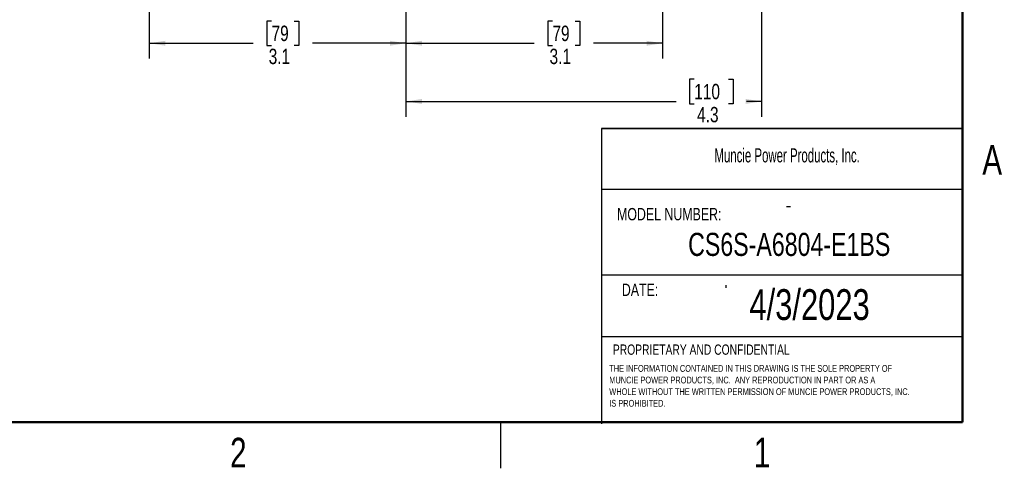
# Model space of a CAD drawing. Header units: inches. Extents: x 0.1 to 16.9, y 0.1 to 10.9.
# Tile 8 of 12: x 8.8 to 16.8, y 0.1 to 3.8. Entities that reach past the tile are written whole.
import ezdxf

# ---------------------------------------------------------------- set-up
doc = ezdxf.new("R2010")
doc.units = ezdxf.units.IN
doc.header["$MEASUREMENT"] = 0
doc.layers.add('DIMENSION', color=7, linetype='Continuous')
doc.styles.add('SLDTEXTSTYLE0', font='TXT', dxfattribs={"width": 0.75})
doc.styles.add('SLDTEXTSTYLE1', font='TXT', dxfattribs={"width": 0.605})
doc.dimstyles.new('SLDDIMSTYLE0', dxfattribs={"dimtxt": 0.125, "dimasz": 0.13, "dimexe": 0, "dimexo": 0.0625, "dimgap": 0.03125, "dimtad": 0, "dimtih": 1, "dimtoh": 1, "dimdec": 1, "dimlfac": 1.5, "dimrnd": 1e-09, "dimzin": 12, "dimdsep": 46, "dimtxsty": 'SLDTEXTSTYLE0', "dimsah": 1, "dimcen": 0.09, "dimadec": 0, "dimazin": 3, "dimtfac": 1, "dimtdec": 1, "dimtofl": 0, "dimtmove": 0, "dimatfit": 3, "dimfxl": 0, "dimfrac": 2, "dimtolj": 1, "dimtzin": 12, "dimarcsym": 0})
doc.dimstyles.new('SLDDIMSTYLE3', dxfattribs={"dimtxt": 0.125, "dimasz": 0.13, "dimexe": 0, "dimexo": 0.0625, "dimgap": 0.03125, "dimtad": 0, "dimtih": 1, "dimtoh": 1, "dimdec": 1, "dimlfac": 1.5, "dimrnd": 1e-09, "dimzin": 12, "dimdsep": 46, "dimtxsty": 'SLDTEXTSTYLE0', "dimsah": 1, "dimcen": 0.09, "dimadec": 0, "dimazin": 3, "dimtfac": 1, "dimtdec": 3, "dimtofl": 0, "dimtmove": 0, "dimatfit": 3, "dimfxl": 0, "dimfrac": 2, "dimtolj": 1, "dimtzin": 12, "dimarcsym": 0})

# ---------------------------------------------------------------- blocks, each defined once
blk = doc.blocks.new('SW_NOTE_0')
at = {"layer": 'DIMENSION', "color": 0, "char_height": 0.055, "attachment_point": 1, "style": 'SLDTEXTSTYLE0'}
for s, insert in [('THE INFORMATION CONTAINED IN THIS DRAWING IS THE SOLE PROPERTY OF', (0, 0.0709)), ('MUNCIE POWER PRODUCTS, INC.  ANY REPRODUCTION IN PART OR AS A', (0, -0.0235)), ('WHOLE WITHOUT THE WRITTEN PERMISSION OF MUNCIE POWER PRODUCTS, INC.', (0, -0.1178)), ('IS PROHIBITED.', (0, -0.2122))]:
    blk.add_mtext(s, dxfattribs=dict(at, insert=insert))
blk = doc.blocks.new('_D_5')
at = {"layer": 'DIMENSION'}
for p, q in [((14.8694, 6.4035), (14.8694, 2.9788)), ((11.9828, 4.6274), (11.9828, 2.9788)), ((14.3225, 3.2838), (14.2844, 3.2838)), ((14.2844, 3.2838), (14.2844, 3.0854)), ((14.5996, 3.2838), (14.6376, 3.2838)), ((14.6376, 3.2838), (14.6376, 3.0854)), ((11.9828, 3.1038), (14.1748, 3.1038)), ((14.2844, 3.0854), (14.3225, 3.0854)), ((14.6376, 3.0854), (14.5996, 3.0854)), ((14.8694, 3.1038), (14.7473, 3.1038))]:
    blk.add_line(p, q, dxfattribs=at)
for points in [[(11.9828, 3.1038), (12.1128, 3.0838), (12.1128, 3.1238)], [(14.8694, 3.1038), (14.7394, 3.1238), (14.7394, 3.0838)]]:
    blk.add_solid(points, dxfattribs=at)
at = {"layer": 'DIMENSION', "char_height": 0.125, "attachment_point": 1, "style": 'SLDTEXTSTYLE0'}
for s, insert in [('110', (14.3225, 3.2465)), ('4.3', (14.3456, 3.0595))]:
    blk.add_mtext(s, dxfattribs=dict(at, insert=insert))
blk = doc.blocks.new('_D_8')
at = {"layer": 'DIMENSION'}
for p, q in [((11.9828, 4.6274), (11.9828, 3.4512)), ((9.8994, 4.3329), (9.8994, 3.4512)), ((10.892, 3.7563), (10.854, 3.7563)), ((10.854, 3.7563), (10.854, 3.5578)), ((11.0768, 3.7563), (11.1149, 3.7563)), ((11.1149, 3.7563), (11.1149, 3.5578)), ((9.8994, 3.5762), (10.7443, 3.5762)), ((10.854, 3.5578), (10.892, 3.5578)), ((11.1149, 3.5578), (11.0768, 3.5578)), ((11.9828, 3.5762), (11.2245, 3.5762))]:
    blk.add_line(p, q, dxfattribs=at)
for points in [[(9.8994, 3.5762), (10.0294, 3.5562), (10.0294, 3.5962)], [(11.9828, 3.5762), (11.8528, 3.5962), (11.8528, 3.5562)]]:
    blk.add_solid(points, dxfattribs=at)
at = {"layer": 'DIMENSION', "char_height": 0.125, "attachment_point": 1, "style": 'SLDTEXTSTYLE0'}
for s, insert in [('79', (10.892, 3.719)), ('3.1', (10.869, 3.5319))]:
    blk.add_mtext(s, dxfattribs=dict(at, insert=insert))
blk = doc.blocks.new('_D_9')
at = {"layer": 'DIMENSION'}
for p, q in [((11.9828, 4.6274), (11.9828, 3.4512)), ((14.0661, 4.3329), (14.0661, 3.4512)), ((13.1712, 3.7563), (13.1331, 3.7563)), ((13.1331, 3.7563), (13.1331, 3.5578)), ((13.3559, 3.7563), (13.394, 3.7563)), ((13.394, 3.7563), (13.394, 3.5578)), ((11.9828, 3.5762), (13.0235, 3.5762)), ((13.1331, 3.5578), (13.1712, 3.5578)), ((13.394, 3.5578), (13.3559, 3.5578)), ((14.0661, 3.5762), (13.5036, 3.5762))]:
    blk.add_line(p, q, dxfattribs=at)
for points in [[(11.9828, 3.5762), (12.1128, 3.5562), (12.1128, 3.5962)], [(14.0661, 3.5762), (13.9361, 3.5962), (13.9361, 3.5562)]]:
    blk.add_solid(points, dxfattribs=at)
at = {"layer": 'DIMENSION', "char_height": 0.125, "attachment_point": 1, "style": 'SLDTEXTSTYLE0'}
for s, insert in [('79', (13.1712, 3.719)), ('3.1', (13.1481, 3.5319))]:
    blk.add_mtext(s, dxfattribs=dict(at, insert=insert))

msp = doc.modelspace()

# ---------------------------------------------------------------- linework, layer by layer
at = {"color": 7, "linetype": 'Continuous', "lineweight": 50}
for p, q in [((16.5, 10.5), (16.5, 0.5)), ((16.5, 0.5), (0.5, 0.5))]:
    msp.add_line(p, q, dxfattribs=at)
at = {"color": 7, "linetype": 'Continuous', "lineweight": 25}
msp.add_line((12.75, 0.5), (12.75, 0.125), dxfattribs=at)
at = {"layer": 'DIMENSION'}
for p, q in [((13.5704, 2.8852), (13.5704, 0.4873)), ((13.5704, 2.3927), (16.5001, 2.3927)), ((15.0713, 2.2505), (15.1026, 2.2505)), ((13.5704, 1.6963), (16.5001, 1.6963)), ((14.5791, 1.6109), (14.5791, 1.5897)), ((13.5704, 1.1953), (16.5001, 1.1953))]:
    msp.add_line(p, q, dxfattribs=at)
at = {"layer": 'DIMENSION', "lineweight": 35}
msp.add_line((13.5704, 2.8852), (16.4888, 2.8852), dxfattribs=at)

# ---------------------------------------------------------------- block references
at = {"layer": 'DIMENSION'}
msp.add_blockref('SW_NOTE_0', (13.6328, 0.8928), dxfattribs=at)

# ---------------------------------------------------------------- texts
at = {"color": 7, "linetype": 'Continuous', "lineweight": 0, "char_height": 0.24, "attachment_point": 2, "style": 'SLDTEXTSTYLE0'}
for s, insert in [('A', (16.7404, 2.749)), ('2', (10.6226, 0.3726)), ('1', (14.8726, 0.3726))]:
    msp.add_mtext(s, dxfattribs=dict(at, insert=insert))
at = {"layer": 'DIMENSION'}
for s, insert, char_height, attachment_point, style in [('Muncie Power Products, Inc.', (14.4863, 2.7233), 0.114583, 1, 'SLDTEXTSTYLE1'), ('MODEL NUMBER:', (13.6961, 2.2386), 0.1, 1, 'SLDTEXTSTYLE0'), ('CS6S-A6804-E1BS', (15.0933, 2.0369), 0.1875, 2, 'SLDTEXTSTYLE0'), ('DATE:', (13.7351, 1.6243), 0.1, 1, 'SLDTEXTSTYLE0'), ('4/3/2023', (15.2584, 1.5794), 0.25, 2, 'SLDTEXTSTYLE0'), ('PROPRIETARY AND CONFIDENTIAL', (13.6622, 1.1304), 0.083333, 1, 'SLDTEXTSTYLE0')]:
    msp.add_mtext(s, dxfattribs=dict(at, insert=insert, char_height=char_height, attachment_point=attachment_point, style=style))

# ---------------------------------------------------------------- dimensions: what is measured, and where the dimension line sits
for base, p1, p2, dimstyle, picture, middle in [((14.8694, 3.1038), (11.9828, 4.6774), (14.8694, 6.4535), 'SLDDIMSTYLE3', '_D_5', (14.461, 3.1038)), ((11.9828, 3.5762), (9.8994, 4.3829), (11.9828, 4.6774), 'SLDDIMSTYLE0', '_D_8', (10.9844, 3.5762)), ((14.0661, 3.5762), (11.9828, 4.6774), (14.0661, 4.3829), 'SLDDIMSTYLE0', '_D_9', (13.2636, 3.5762))]:
    dim = msp.add_linear_dim(base=base, p1=p1, p2=p2, dimstyle=dimstyle, dxfattribs=at)
    dim.commit()
    dim.dimension.update_dxf_attribs({"geometry": picture, "text_midpoint": middle, "dimtype": 160})

doc.saveas('drawing.dxf')
